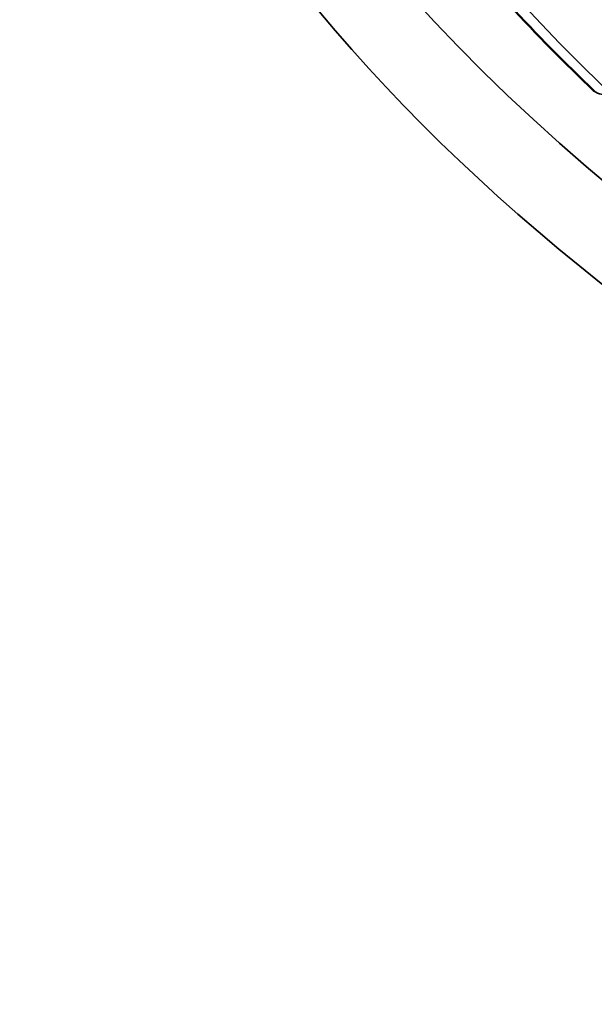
# Model space of a CAD drawing. Header units: millimetres. Extents: x 50 to 3176, y 50 to 2109.
# Tile 39 of 256: x 375.66 to 380.61, y 339.39 to 347.87. Entities that reach past the tile are written whole.
import ezdxf

# ---------------------------------------------------------------- set-up
doc = ezdxf.new("R2010")
doc.units = ezdxf.units.MM
doc.header["$LTSCALE"] = 10
doc.layers.add('Visible (ISO)', color=7, linetype='Continuous', lineweight=50)
doc.layers.add('Visible Narrow (ISO)', color=7, linetype='Continuous', lineweight=35)

msp = doc.modelspace()

# ---------------------------------------------------------------- linework, layer by layer
at = {"layer": 'Visible (ISO)'}
msp.add_ellipse((380.7512, 347.4003), major_axis=(-0.1375, -0.1452), ratio=0.697214, start_param=6.283185, end_param=6.283317, dxfattribs=at)
msp.add_open_spline([(377.7476, 351.1708), (377.8713, 350.8943), (378.0089, 350.6202), (378.3117, 350.0775), (378.4768, 349.8089), (378.8339, 349.2783), (379.0258, 349.0162), (379.4357, 348.4995), (379.6537, 348.2448), (380.1149, 347.7436), (380.3582, 347.4971), (380.6136, 347.2551)], degree=3, knots=[5.7504674, 5.7504674, 5.7504674, 5.7504674, 5.8094003, 5.8094003, 5.8683332, 5.8683332, 5.9272661, 5.9272661, 5.9861991, 5.9861991, 6.045132, 6.045132, 6.045132, 6.045132], dxfattribs=at)
at = {"layer": 'Visible Narrow (ISO)'}
msp.add_ellipse((401.8194, 354.487), major_axis=(-26.1573, 0), ratio=0.57735, dxfattribs=at)
for centre, major_axis, ratio, start_param, end_param in [((401.8194, 354.6503), (-24.6727, 0), 0.57735, 5.73584, 6.83053), ((401.8194, 354.8846), (-25.6575, 0), 0.57735, 6.264668, 9.443295), ((380.7512, 347.4003), (-0.1375, -0.1452), 0.697214, 0.000132, 0.936324)]:
    msp.add_ellipse(centre, major_axis=major_axis, ratio=ratio, start_param=start_param, end_param=end_param, dxfattribs=at)

doc.saveas('drawing.dxf')
